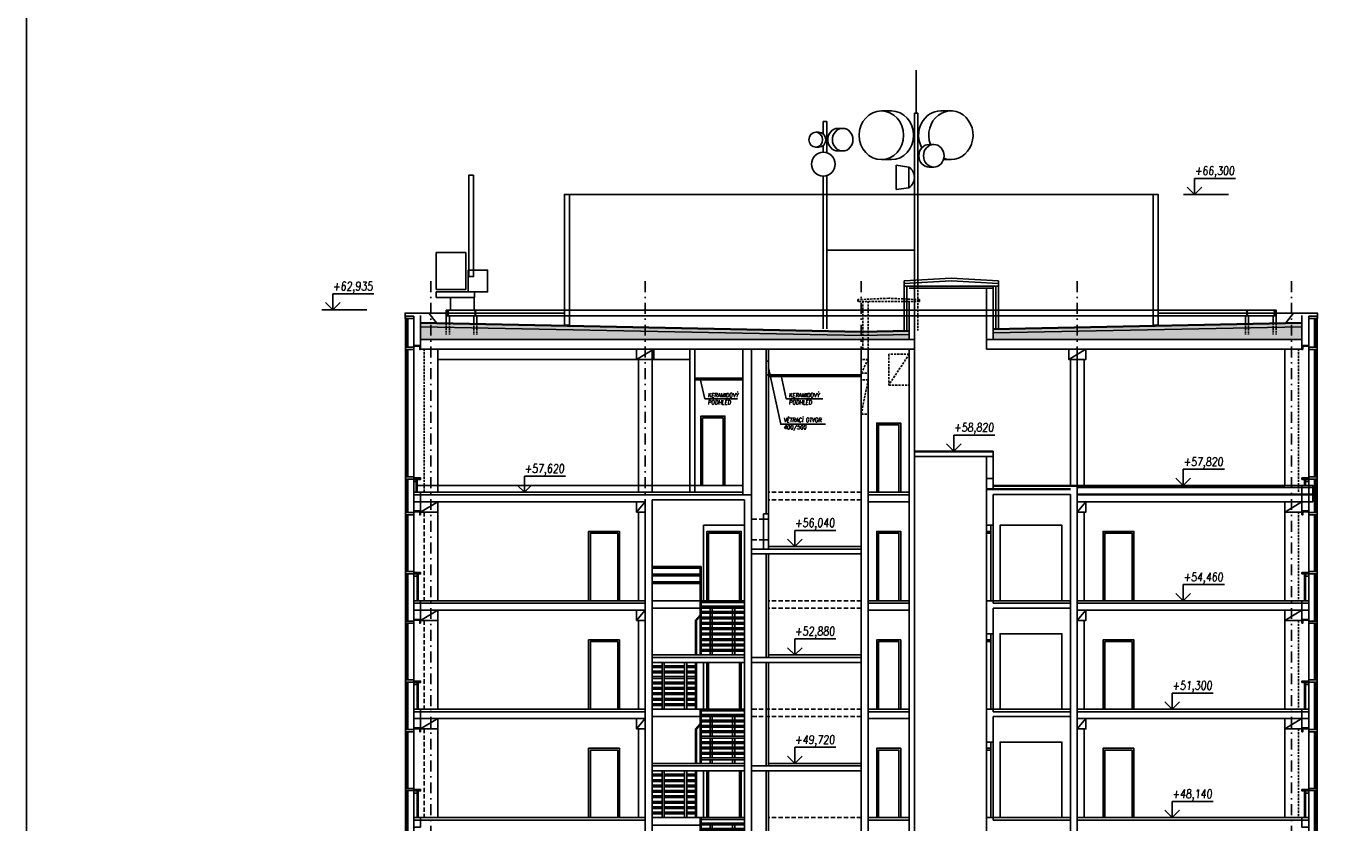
# Model space of a CAD drawing. Header units: millimetres. Extents: x -24606338 to 439687, y 151354 to 480404.
# Tile 87 of 93: x 239767 to 278236, y 389180 to 412383. Entities that reach past the tile are written whole.
import ezdxf

# ---------------------------------------------------------------- set-up
doc = ezdxf.new("R2010")
doc.units = ezdxf.units.MM
for name, pattern in [('DASHED', [0.75, 0.5, -0.25]), ('HIDDEN', [3, 2, -1]), ('ČERCHOVANÁ', [25.4, 12.7, -6.35, 0, -6.35]), ('ČÁRKOVANÁ', [19.05, 12.7, -6.35])]:
    doc.linetypes.add(name, pattern=pattern)
for name, color, linetype in [('DVERE', 4, 'Continuous'), ('KOTY', 7, 'Continuous'), ('KOTY-DVERE', 8, 'Continuous'), ('LEGENDA', 7, 'Continuous'), ('NOVA', 240, 'Continuous'), ('OSY', 7, 'Continuous'), ('Sloupy', 210, 'Continuous'), ('TENKA', 4, 'Continuous'), ('TLUSTA', 2, 'Continuous')]:
    doc.layers.add(name, color=color, linetype=linetype)
doc.styles.add('CS-ROMANS', font='romans.shx', dxfattribs={"width": 0.75, "oblique": 5})
doc.styles.add('ROMANS', font='romans.shx', dxfattribs={"width": 0.75, "oblique": 5, "height": 200})
doc.linetypes.add('IZOLACE', pattern='A,0.00254,-2.54,[134,ltypeshp.shx,S=2.54,R=0,X=-2.54,Y=0],-5.08,[134,ltypeshp.shx,S=2.54,R=180,X=2.54,Y=0],-2.54', length=10.16254)
pattern_1 = [(0, (122774.59, -3345.223), (47.625, 27.4963), [31.75, -63.5]), (120, (122774.59, -3345.223), (-47.6249943, 27.4963099), [31.75, -63.5]), (60, (122774.59, -3345.223), (5.7e-06, 54.9926099), [-63.5, 31.75])]

# ---------------------------------------------------------------- blocks, each defined once
blk = doc.blocks.new('VÝŠKOVÁ KÓTA 1')
at = {"ltscale": 0.25}
for p, q in [((0, 3.76), (9.59, 3.76)), ((0, 0), (0, 3.76)), ((0, 0), (-1.7, 1.7)), ((0, 0), (1.7, 1.7))]:
    blk.add_line(p, q, dxfattribs=at)
at = {"style": 'ROMANS', "oblique": 5, "width": 0.8}
blk.add_attdef('VÝŠKA', (0, 4.54), '', height=2, dxfattribs=at)
blk = doc.blocks.new('BUDOVA_A_schodiste_pohled')
at = {"layer": 'DVERE'}
for points in [[(2700, 2945), (2700, 1580), (1500, 1580), (1500, 2945)], [(1600, 2945), (1600, 1580), (2600, 1580), (2600, 2945)], [(1650, 2945), (1650, 1580), (2550, 1580), (2550, 2945)]]:
    blk.add_lwpolyline(points, dxfattribs=at)
at = {"layer": 'TENKA'}
for points in [[(290, 2844), (0, 2844)], [(290, 2794), (0, 2794)], [(290, 1580), (290, 2945)], [(350, 1580), (350, 2945)], [(950, 2844), (350, 2844)], [(950, 2794), (350, 2794)], [(950, 1580), (950, 2945)], [(1010, 1580), (1010, 2945)], [(1270, 2844), (1010, 2844)], [(1270, 2794), (1010, 2794)], [(1270, 1580), (1270, 2945)], [(1300, 1580), (1300, 2945)], [(290, 2686), (0, 2686)], [(290, 2636), (0, 2636)], [(290, 2528), (0, 2528)], [(290, 2478), (0, 2478)], [(290, 2370), (0, 2370)], [(290, 2320), (0, 2320)], [(950, 2686), (350, 2686)], [(950, 2636), (350, 2636)], [(950, 2528), (350, 2528)], [(950, 2478), (350, 2478)], [(950, 2370), (350, 2370)], [(950, 2320), (350, 2320)], [(1270, 2686), (1010, 2686)], [(1270, 2636), (1010, 2636)], [(1270, 2528), (1010, 2528)], [(1270, 2478), (1010, 2478)], [(1270, 2370), (1010, 2370)], [(1270, 2320), (1010, 2320)], [(290, 2212), (0, 2212)], [(290, 2162), (0, 2162)], [(290, 2054), (0, 2054)], [(290, 2004), (0, 2004)], [(950, 2212), (350, 2212)], [(950, 2162), (350, 2162)], [(950, 2054), (350, 2054)], [(950, 2004), (350, 2004)], [(1270, 2212), (1010, 2212)], [(1270, 2162), (1010, 2162)], [(1270, 2054), (1010, 2054)], [(1270, 2004), (1010, 2004)], [(290, 1896), (0, 1896)], [(290, 1846), (0, 1846)], [(290, 1738), (0, 1738)], [(290, 1688), (0, 1688)], [(1400, 1580), (0, 1580)], [(950, 1896), (350, 1896)], [(950, 1846), (350, 1846)], [(950, 1738), (350, 1738)], [(950, 1688), (350, 1688)], [(1270, 1896), (1010, 1896)], [(1270, 1846), (1010, 1846)], [(1270, 1738), (1010, 1738)], [(1270, 1688), (1010, 1688)], [(1400, 1580), (1400, 0)], [(1400, 1580), (2700, 1580)], [(1430, 1580), (1430, 0)], [(1400, 1365), (0, 1365)], [(1430, 1530), (2700, 1530)], [(1430, 1422), (2700, 1422)], [(1430, 1372), (2700, 1372)], [(1430, 1264), (2700, 1264)], [(1430, 1214), (2700, 1214)], [(1690, 1264), (1690, 1372)], [(1690, 1106), (1690, 1214)], [(1750, 1264), (1750, 1372)], [(1750, 1106), (1750, 1214)], [(2350, 1264), (2350, 1372)], [(2350, 1106), (2350, 1214)], [(2410, 1264), (2410, 1372)], [(2410, 1106), (2410, 1214)], [(1430, 1106), (2700, 1106)], [(1430, 1056), (2700, 1056)], [(1430, 948), (2700, 948)], [(1430, 898), (2700, 898)], [(1430, 790), (2700, 790)], [(1690, 948), (1690, 1056)], [(1690, 790), (1690, 898)], [(1750, 948), (1750, 1056)], [(1750, 790), (1750, 898)], [(2350, 948), (2350, 1056)], [(2350, 790), (2350, 898)], [(2410, 948), (2410, 1056)], [(2410, 790), (2410, 898)], [(1430, 740), (2700, 740)], [(1430, 632), (2700, 632)], [(1430, 582), (2700, 582)], [(1430, 474), (2700, 474)], [(1430, 424), (2700, 424)], [(1690, 632), (1690, 740)], [(1690, 474), (1690, 582)], [(1690, 316), (1690, 424)], [(1750, 632), (1750, 740)], [(1750, 474), (1750, 582)], [(1750, 316), (1750, 424)], [(2350, 632), (2350, 740)], [(2350, 474), (2350, 582)], [(2350, 316), (2350, 424)], [(2410, 632), (2410, 740)], [(2410, 474), (2410, 582)], [(2410, 316), (2410, 424)], [(1430, 316), (2700, 316)], [(1430, 266), (2700, 266)], [(1430, 158), (2700, 158)], [(1430, 108), (2700, 108)], [(1690, 158), (1690, 266)], [(1690, 0), (1690, 108)], [(1750, 158), (1750, 266)], [(1750, 0), (1750, 108)], [(2350, 158), (2350, 266)], [(2350, 0), (2350, 108)], [(2410, 158), (2410, 266)], [(2410, 0), (2410, 108)]]:
    blk.add_lwpolyline(points, dxfattribs=at)
at = {"layer": 'TENKA', "color": 7}
for points in [[(1400, 1158), (1270, 1000)], [(1270, 0), (1270, 1000)], [(1400, 1122), (1300, 1000)], [(1300, 0), (1300, 1000)]]:
    blk.add_lwpolyline(points, dxfattribs=at)
blk = doc.blocks.new('A$C2F1015B4')
at = {"layer": 'NOVA'}
for points in [[(-441, 2502), (-200, 2502), (-200, 2568), (-441, 2568)], [(0, 2592), (-200, 2592), (-200, 2617), (0, 2617)], [(0, 2502), (-25, 2502), (-25, 2592), (0, 2592)], [(-441, 788), (-200, 788), (-200, 852), (-441, 852)], [(-200, 820), (0, 820), (0, 780), (-20, 780), (-20, 800), (-200, 800)], [(-200, 800), (-34, 800), (-34, 780), (-200, 780)], [(-200, 780), (-100, 780), (-100, 715), (-200, 715)], [(0, -75), (-200, -75), (-200, 0), (0, 0)], [(0, -275), (-200, -275), (-200, -75), (0, -75)]]:
    blk.add_lwpolyline(points, close=True, dxfattribs=at)
for points in [[(-441, -592), (-441, 2568)], [(-411, 852), (-411, 2502)], [(-371, 852), (-371, 2502)], [(-200, -592), (-200, 2568)], [(-411, -592), (-411, 788)], [(-371, -592), (-371, 788)], [(-100, 780), (-100, 0)], [(-75, 800), (-75, 0)]]:
    blk.add_lwpolyline(points, dxfattribs=at)
blk = doc.blocks.new('I160')
blk.add_lwpolyline([(-33.85315, -80), (-33.85315, -76.395, -0.374036), (-30.58015, -72.632), (-5.43015, -69.111, 0.374036), (-0.00315, -62.872), (-0.00315, 62.872, 0.374036), (-5.43015, 69.111), (-30.58015, 72.632, -0.374036), (-33.85315, 76.395), (-33.85315, 80), (40.14685, 80), (40.14685, 76.395, -0.374036), (36.87385, 72.632), (11.72385, 69.111, 0.374036), (6.29685, 62.872), (6.29685, -62.872, 0.374036), (11.72385, -69.111), (36.87385, -72.632, -0.374036), (40.14685, -76.395), (40.14685, -80)], format="xyb", close=True)

msp = doc.modelspace()

# ---------------------------------------------------------------- hatches: boundary and pattern name
at = {"layer": 'NOVA'}
h = msp.add_hatch(dxfattribs=at)
h.set_pattern_fill('HONEY', color=256, scale=10)
h.set_pattern_definition(pattern_1)
h.paths.add_polyline_path([(251262.025, 403732.291), (264112.025, 403475.291), (264112.025, 403275.271), (251262.025, 403275.271)])
h = msp.add_hatch(dxfattribs=at)
h.set_pattern_fill('HONEY', color=256, scale=10)
h.set_pattern_definition(pattern_1)
h.paths.add_polyline_path([(265512.025, 403275.271), (265512.025, 403503.291), (264112.025, 403475.291), (264112.025, 403275.271)])
h.paths.add_polyline_path([(267962.025, 403552.291), (267962.025, 403275.271), (276962.025, 403275.271), (276962.025, 403732.291)])

# ---------------------------------------------------------------- linework, layer by layer
at = {"layer": 'DVERE'}
for points in [[(259437.025, 399005.271), (260137.025, 399005.271), (260137.025, 401025.271), (259437.025, 401025.271)], [(259487.025, 399005.271), (260087.025, 399005.271), (260087.025, 400975.271), (259487.025, 400975.271)], [(264562.027, 398805.271), (265262.027, 398805.271), (265262.027, 400825.271), (264562.027, 400825.271)], [(264612.027, 398805.271), (265212.027, 398805.271), (265212.027, 400775.271), (264612.027, 400775.271)], [(259512.025, 397845.271), (260712.025, 397845.271), (260712.025, 395645.271), (259512.025, 395645.271)], [(268162.025, 395645.271), (269962.025, 395645.271), (269962.025, 397845.271), (268162.025, 397845.271)], [(256162.025, 395645.271), (257062.025, 395645.271), (257062.025, 397665.271), (256162.025, 397665.271)], [(256212.025, 395645.271), (257012.025, 395645.271), (257012.025, 397615.271), (256212.025, 397615.271)], [(259612.025, 395645.271), (260612.025, 395645.271), (260612.025, 397665.271), (259612.025, 397665.271)], [(259662.025, 395645.271), (260562.025, 395645.271), (260562.025, 397615.271), (259662.025, 397615.271)], [(264562.027, 395645.271), (265262.027, 395645.271), (265262.027, 397665.271), (264562.027, 397665.271)], [(264612.027, 395645.271), (265212.027, 395645.271), (265212.027, 397615.271), (264612.027, 397615.271)], [(271162.025, 395645.271), (272062.025, 395645.271), (272062.025, 397665.271), (271162.025, 397665.271)], [(271212.025, 395645.271), (272012.025, 395645.271), (272012.025, 397615.271), (271212.025, 397615.271)], [(256162.025, 392485.271), (257062.025, 392485.271), (257062.025, 394505.271), (256162.025, 394505.271)], [(256212.025, 392485.271), (257012.025, 392485.271), (257012.025, 394455.271), (256212.025, 394455.271)], [(264562.027, 392485.271), (265262.027, 392485.271), (265262.027, 394505.271), (264562.027, 394505.271)], [(264612.027, 392485.271), (265212.027, 392485.271), (265212.027, 394455.271), (264612.027, 394455.271)], [(268162.025, 392485.271), (269962.025, 392485.271), (269962.025, 394685.271), (268162.025, 394685.271)], [(271162.025, 392485.271), (272062.025, 392485.271), (272062.025, 394505.271), (271162.025, 394505.271)], [(271212.025, 392485.271), (272012.025, 392485.271), (272012.025, 394455.271), (271212.025, 394455.271)], [(256162.025, 389325.271), (257062.025, 389325.271), (257062.025, 391345.271), (256162.025, 391345.271)], [(256212.025, 389325.271), (257012.025, 389325.271), (257012.025, 391295.271), (256212.025, 391295.271)], [(264562.027, 389325.271), (265262.027, 389325.271), (265262.027, 391345.271), (264562.027, 391345.271)], [(264612.027, 389325.271), (265212.027, 389325.271), (265212.027, 391295.271), (264612.027, 391295.271)], [(268162.025, 389325.271), (269962.025, 389325.271), (269962.025, 391525.271), (268162.025, 391525.271)], [(271162.025, 389325.271), (272062.025, 389325.271), (272062.025, 391345.271), (271162.025, 391345.271)], [(271212.025, 389325.271), (272012.025, 389325.271), (272012.025, 391295.271), (271212.025, 391295.271)]]:
    msp.add_lwpolyline(points, close=True, dxfattribs=at)
for points in [[(261262.025, 397425.271), (261262.025, 398025.271)], [(261412.025, 398025.271), (261412.025, 397425.271)]]:
    msp.add_lwpolyline(points, dxfattribs=at)
at = {"layer": 'KOTY', "linetype": 'ByBlock'}
for p, q in [((273508.293, 407485.271), (274825.388, 407485.271)), ((248378.382, 404120.271), (249695.476, 404120.271)), ((273178.557, 399005.271), (274495.651, 399005.271)), ((261850.888, 397225.271), (263167.982, 397225.271)), ((273178.557, 395645.271), (274495.651, 395645.271)), ((261850.888, 394065.271), (263167.982, 394065.271)), ((272855.583, 392485.271), (274172.678, 392485.271)), ((261850.888, 390905.271), (263167.982, 390905.271)), ((272855.583, 389325.271), (274172.678, 389325.271))]:
    msp.add_line(p, q, dxfattribs=at)
at = {"layer": 'KOTY-DVERE'}
for points in [[(263074.315, 400787.412), (261764.72, 400787.412), (261412.025, 402430.271)], [(260504.049, 401532.222), (259553.064, 401532.222), (259413.938, 402109.029)], [(262989.293, 401532.222), (261918.468, 401532.222), (261779.342, 402208.593)]]:
    msp.add_lwpolyline(points, dxfattribs=at)
at = {"layer": 'LEGENDA'}
msp.add_lwpolyline([(239766.879, 324585.271), (296766.879, 324585.271), (296766.879, 413685.271), (239766.879, 413685.271)], close=True, dxfattribs=at)
at = {"layer": 'NOVA'}
msp.add_line((260662.025, 399005.271), (251160.983, 399005.271), dxfattribs=at)
for points in [[(255453.988, 404225.271), (255453.988, 407485.271), (272770.061, 407485.271), (272770.061, 404225.271)], [(265359.025, 404965.241), (266737.025, 405042.801), (268112.025, 404966.299)], [(265362.025, 403523.295), (265362.025, 404965.41)], [(268112.025, 404815.271), (265362.025, 404815.271)], [(265662.025, 404755.271), (265512.025, 404755.271)], [(265662.025, 402980.271), (265662.025, 404755.271)], [(267762.025, 404755.271), (265662.025, 404755.271)], [(267762.025, 403255.271), (267762.025, 404755.271)], [(267762.025, 404755.271), (267962.025, 404755.271)], [(267962.025, 403255.271), (267962.025, 404815.271)], [(268112.025, 403572.295), (268112.025, 404966.299)], [(265512.025, 403255.271), (265512.025, 404370.271)], [(250811.081, 403870.271), (250811.081, 404030.271), (251506.319, 404030.271), (251727.693, 403739.902)], [(250821.081, 398212.771), (250821.081, 403935.271)], [(251062.025, 398212.771), (251062.025, 403935.271)], [(251506.319, 404030.271), (255453.988, 404030.271)], [(272770.061, 404030.271), (276717.73, 404030.271)], [(277412.969, 403870.271), (277412.969, 404030.271), (276717.73, 404030.271), (276496.356, 403739.902)], [(277162.025, 398212.771), (277162.025, 403935.271)], [(277402.969, 398212.771), (277402.969, 403935.271)], [(250851.081, 403035.271), (250851.081, 403870.271)], [(250891.081, 403035.271), (250891.081, 403870.271)], [(251262.025, 403752.295), (264112.025, 403495.295), (265512.025, 403523.295)], [(251262.025, 403255.271), (251262.025, 403752.295)], [(251262.025, 403732.291), (264112.025, 403475.291), (265512.025, 403503.291)], [(251262.025, 403632.271), (264112.025, 403375.271)], [(267962.025, 403572.295), (276962.025, 403752.295)], [(267962.025, 403552.291), (276962.025, 403732.291)], [(276962.025, 403632.271), (267962.025, 403452.271)], [(276962.025, 403752.295), (276962.025, 403255.271)], [(277332.969, 403035.271), (277332.969, 403870.271)], [(277372.969, 403035.271), (277372.969, 403870.271)], [(265512.025, 403403.271), (264112.025, 403375.271)], [(250851.081, 399255.27), (250851.081, 402970.271)], [(250891.081, 399255.27), (250891.081, 402970.271)], [(277332.969, 399255.27), (277332.969, 402970.271)], [(277372.969, 399255.27), (277372.969, 402970.271)], [(250851.081, 398212.771), (250851.081, 399190.27)], [(250891.081, 398212.771), (250891.081, 399190.27)], [(251135.983, 399182.77), (251135.983, 398805.271)], [(251160.983, 399182.77), (251160.983, 398805.271)], [(277037.025, 399182.77), (277037.025, 399005.271)], [(277062.025, 399182.77), (277062.025, 399005.271)], [(277332.969, 398212.771), (277332.969, 399190.27)], [(277372.969, 398212.771), (277372.969, 399190.27)]]:
    msp.add_lwpolyline(points, dxfattribs=at)
for points in [[(255453.988, 403675.271), (255603.988, 403675.271), (255603.988, 407485.271), (255453.988, 407485.271)], [(272620.061, 403675.271), (272770.061, 403675.271), (272770.061, 407485.271), (272620.061, 407485.271)], [(250821.081, 403870.271), (251062.025, 403870.271), (251062.025, 403935.271), (250821.081, 403935.271)], [(277402.969, 403870.271), (277162.025, 403870.271), (277162.025, 403935.271), (277402.969, 403935.271)], [(250821.081, 402970.271), (251062.025, 402970.271), (251062.025, 403035.271), (250821.081, 403035.271)], [(251262.025, 403060.271), (251062.025, 403060.271), (251062.025, 403085.271), (251262.025, 403085.271)], [(251262.025, 402970.271), (251237.025, 402970.271), (251237.025, 403060.271), (251262.025, 403060.271)], [(276962.025, 403060.271), (277162.025, 403060.271), (277162.025, 403085.271), (276962.025, 403085.271)], [(276962.025, 402970.271), (276987.025, 402970.271), (276987.025, 403060.271), (276962.025, 403060.271)], [(277402.969, 402970.271), (277162.025, 402970.271), (277162.025, 403035.271), (277402.969, 403035.271)], [(250821.081, 399190.27), (251062.025, 399190.27), (251062.025, 399255.27), (250821.081, 399255.27)], [(251062.025, 399222.77), (251262.025, 399222.77), (251262.025, 399182.77), (251242.025, 399182.77), (251242.025, 399202.77), (251062.025, 399202.77)], [(251062.025, 399202.77), (251228.525, 399202.77), (251228.525, 399182.77), (251062.025, 399182.77)], [(251062.025, 399182.77), (251135.983, 399182.77), (251135.983, 399117.77), (251062.025, 399117.77)], [(277162.025, 399222.77), (276962.025, 399222.77), (276962.025, 399182.77), (276982.025, 399182.77), (276982.025, 399202.77), (277162.025, 399202.77)], [(276962.025, 398950.271), (277282.025, 398950.271), (277282.025, 399005.271), (276962.025, 399005.271)], [(276962.025, 398750.271), (277282.025, 398750.271), (277282.025, 398950.271), (276962.025, 398950.271)], [(277162.025, 399202.77), (276995.525, 399202.77), (276995.525, 399182.77), (277162.025, 399182.77)], [(277162.025, 399182.77), (277062.025, 399182.77), (277062.025, 399117.77), (277162.025, 399117.77)], [(277402.969, 399190.27), (277162.025, 399190.27), (277162.025, 399255.27), (277402.969, 399255.27)], [(251262.025, 398730.271), (251062.025, 398730.271), (251062.025, 398805.271), (251262.025, 398805.271)], [(251262.025, 398530.271), (251062.025, 398530.271), (251062.025, 398730.271), (251262.025, 398730.271)], [(276962.025, 398530.271), (277282.025, 398530.271), (277282.025, 398730.271), (276962.025, 398730.271)]]:
    msp.add_lwpolyline(points, close=True, dxfattribs=at)
at = {"layer": 'NOVA', "linetype": 'IZOLACE', "ltscale": 7}
for points in [[(265363.24, 404890.359), (266737.049, 404967.683), (268112.025, 404891.183)], [(265437.025, 403523.295), (265437.025, 404815.271)], [(268037.025, 403572.295), (268037.025, 404815.271)]]:
    msp.add_lwpolyline(points, dxfattribs=at)
at = {"layer": 'NOVA', "linetype": 'HIDDEN', "ltscale": 50, "const_width": 10}
for points in [[(251262.025, 403742.293), (264112.025, 403485.293), (265512.025, 403513.293)], [(267962.025, 403562.293), (276962.025, 403742.293)], [(251262.025, 403265.271), (265512.025, 403265.271)], [(267962.025, 403265.271), (276962.025, 403265.271)]]:
    msp.add_lwpolyline(points, dxfattribs=at)
at = {"layer": 'OSY', "linetype": 'ČERCHOVANÁ', "ltscale": 25}
for p, q in [((251562.025, 404960.271), (251562.025, 328042.048)), ((257812.025, 404960.271), (257812.025, 328042.048)), ((264112.025, 404960.271), (264112.025, 328042.048)), ((270412.025, 404960.271), (270412.025, 328042.048)), ((276662.025, 404960.271), (276662.025, 328042.048))]:
    msp.add_line(p, q, dxfattribs=at)
at = {"layer": 'TENKA'}
for p, q in [((263005.893, 409611.114), (263005.893, 409249.463)), ((263105.893, 409611.114), (263105.893, 408699.845)), ((263005.893, 408913.682), (263005.893, 408714.592)), ((263005.893, 408021.746), (263005.893, 403568.25)), ((263105.893, 408036.493), (263105.893, 403570.25)), ((252129.748, 404485.681), (252129.748, 404110.271)), ((252823.012, 404485.681), (252823.012, 404110.271)), ((252815.081, 403950.271), (252815.081, 403721.234)), ((252905.081, 403950.271), (252905.081, 403719.434)), ((275318.968, 403950.271), (275318.968, 403719.434)), ((275408.968, 403950.271), (275408.968, 403721.234))]:
    msp.add_line(p, q, dxfattribs=at)
at = {"layer": 'TENKA', "linetype": 'DASHED', "ltscale": 100}
for p, q in [((252012.025, 403737.295), (252012.025, 403405.271)), ((252105.081, 403735.434), (252105.081, 403405.271)), ((252815.081, 403721.234), (252815.081, 403405.271)), ((252905.081, 403719.434), (252905.081, 403405.271)), ((275318.968, 403719.434), (275318.968, 403405.271)), ((275408.968, 403721.234), (275408.968, 403405.271)), ((276118.968, 403735.434), (276118.968, 403405.271)), ((276212.025, 403737.295), (276212.025, 403405.271))]:
    msp.add_line(p, q, dxfattribs=at)
at = {"layer": 'TENKA'}
for points in [[(265712.025, 409858.522), (265712.025, 411108.522)], [(264698.108, 409921.275), (264993.418, 409921.275)], [(265662.025, 409858.522), (265662.025, 404982.295)], [(265662.025, 409858.522), (265762.025, 409858.522)], [(265762.025, 409858.522), (265762.025, 404987.923)], [(266725.942, 409921.275), (266430.631, 409921.275)], [(263105.893, 409611.114), (263005.893, 409611.114)], [(263433.869, 409410.464), (263570.586, 409410.464)], [(262877.628, 409300.833), (262786.483, 409300.833)], [(266090, 408943.016), (266226.718, 408943.016)], [(262877.628, 408862.311), (262786.483, 408862.311)], [(263433.869, 408752.68), (263570.586, 408752.68)], [(264993.418, 408500.463), (264698.108, 408500.463)], [(266090, 408285.232), (266226.718, 408285.232)], [(266507.418, 408500.463), (266725.942, 408500.463)], [(265662.025, 405860.093), (263105.893, 405860.093)], [(263105.893, 403588.295), (263105.893, 405860.093)], [(265662.025, 404982.295), (265662.025, 405860.093)], [(265662.025, 403505.295), (265662.025, 404982.295)], [(251262.025, 403255.271), (251262.025, 403960.271)], [(252012.025, 403737.295), (252012.025, 404110.271)], [(276212.025, 403737.295), (276212.025, 404110.271), (252012.025, 404110.271)], [(252105.081, 403735.434), (252105.081, 403950.271)], [(276118.968, 403735.434), (276118.968, 403950.271), (252105.081, 403950.271)], [(276962.025, 403255.271), (276962.025, 403960.271)], [(265662.025, 403255.271), (251262.025, 403255.271)], [(276962.025, 403255.271), (267762.025, 403255.271)], [(251762.025, 402980.271), (251762.025, 398805.271)], [(257562.025, 402680.271), (258062.025, 402980.271)], [(258012.025, 402980.271), (258012.025, 398805.271)], [(270162.025, 402680.271), (270662.025, 402980.271)], [(276462.025, 402980.271), (276462.025, 399005.271)], [(251762.025, 402680.271), (259112.025, 402680.271)], [(257612.025, 402680.271), (257612.025, 398805.271)], [(270212.025, 402680.271), (270212.025, 399005.271)], [(270612.025, 402680.271), (270612.025, 399005.271)], [(260662.025, 402130.271), (259262.025, 402130.271)], [(260662.025, 402080.271), (259262.025, 402080.271)], [(264112.025, 402230.271), (261412.025, 402230.271)], [(264112.025, 402180.271), (261412.025, 402180.271)], [(267962.025, 399985.271), (265662.025, 399985.271)], [(267962.025, 399845.271), (267762.025, 399845.271)], [(267962.025, 399205.271), (267762.025, 399205.271)], [(276462.025, 398985.271), (267962.025, 398985.271)], [(276962.025, 398950.271), (270412.025, 398950.271)], [(260912.025, 398730.271), (251262.025, 398730.271)], [(265512.025, 398730.271), (264312.025, 398730.271)], [(270212.025, 398905.271), (267762.025, 398905.271)], [(270212.025, 398885.271), (267762.025, 398885.271)], [(276962.025, 398750.271), (270412.025, 398750.271)], [(276962.025, 398730.271), (270412.025, 398730.271)], [(251262.025, 398230.271), (251762.025, 398530.271)], [(251762.025, 398530.271), (251762.025, 395645.271)], [(257562.025, 398230.271), (257812.025, 398530.271)], [(257612.025, 398230.271), (257612.025, 395645.271)], [(270412.025, 398230.271), (270662.025, 398530.271)], [(270612.025, 398230.271), (270612.025, 395645.271)], [(276462.025, 398530.271), (276462.025, 395645.271)], [(276462.025, 398230.271), (276962.025, 398530.271)], [(267887.025, 395645.271), (267887.025, 397845.271)], [(264112.025, 397150.271), (261412.025, 397150.271)], [(257812.025, 395570.271), (251262.025, 395570.271)], [(260712.025, 395645.271), (258012.025, 395645.271)], [(259412.025, 395645.271), (258012.025, 395645.271)], [(259412.025, 395645.271), (259412.025, 394065.271)], [(259412.025, 395645.271), (260712.025, 395645.271)], [(259442.025, 395645.271), (259442.025, 394065.271)], [(259442.025, 395595.271), (260712.025, 395595.271)], [(259442.025, 395487.271), (260712.025, 395487.271)], [(265512.025, 395570.271), (264312.025, 395570.271)], [(267962.025, 395645.271), (267962.025, 395570.271)], [(270212.025, 395570.271), (267962.025, 395570.271)], [(276962.025, 395570.271), (270412.025, 395570.271)], [(251262.025, 395070.271), (251762.025, 395370.271)], [(251762.025, 395370.271), (251762.025, 392485.271)], [(257562.025, 395070.271), (257812.025, 395370.271)], [(260712.025, 395430.271), (258012.025, 395430.271)], [(259412.025, 395430.271), (258012.025, 395430.271)], [(259442.025, 395437.271), (260712.025, 395437.271)], [(259442.025, 395329.271), (260712.025, 395329.271)], [(259442.025, 395279.271), (260712.025, 395279.271)], [(259442.025, 395171.271), (260712.025, 395171.271)], [(259442.025, 395121.271), (260712.025, 395121.271)], [(259702.025, 395329.271), (259702.025, 395437.271)], [(259702.025, 395171.271), (259702.025, 395279.271)], [(259702.025, 395013.271), (259702.025, 395121.271)], [(259762.025, 395329.271), (259762.025, 395437.271)], [(259762.025, 395171.271), (259762.025, 395279.271)], [(259762.025, 395013.271), (259762.025, 395121.271)], [(260362.025, 395329.271), (260362.025, 395437.271)], [(260362.025, 395171.271), (260362.025, 395279.271)], [(260362.025, 395013.271), (260362.025, 395121.271)], [(260422.025, 395329.271), (260422.025, 395437.271)], [(260422.025, 395171.271), (260422.025, 395279.271)], [(260422.025, 395013.271), (260422.025, 395121.271)], [(270412.025, 395070.271), (270662.025, 395370.271)], [(276462.025, 395370.271), (276462.025, 392485.271)], [(276462.025, 395070.271), (276962.025, 395370.271)], [(257612.025, 395070.271), (257612.025, 392485.271)], [(259442.025, 395013.271), (260712.025, 395013.271)], [(259442.025, 394963.271), (260712.025, 394963.271)], [(259442.025, 394855.271), (260712.025, 394855.271)], [(259442.025, 394805.271), (260712.025, 394805.271)], [(259442.025, 394697.271), (260712.025, 394697.271)], [(259702.025, 394855.271), (259702.025, 394963.271)], [(259702.025, 394697.271), (259702.025, 394805.271)], [(259762.025, 394855.271), (259762.025, 394963.271)], [(259762.025, 394697.271), (259762.025, 394805.271)], [(260362.025, 394855.271), (260362.025, 394963.271)], [(260362.025, 394697.271), (260362.025, 394805.271)], [(260422.025, 394855.271), (260422.025, 394963.271)], [(260422.025, 394697.271), (260422.025, 394805.271)], [(270612.025, 395070.271), (270612.025, 392485.271)], [(259442.025, 394647.271), (260712.025, 394647.271)], [(259442.025, 394539.271), (260712.025, 394539.271)], [(259442.025, 394489.271), (260712.025, 394489.271)], [(259442.025, 394381.271), (260712.025, 394381.271)], [(259442.025, 394331.271), (260712.025, 394331.271)], [(259702.025, 394539.271), (259702.025, 394647.271)], [(259702.025, 394381.271), (259702.025, 394489.271)], [(259702.025, 394223.271), (259702.025, 394331.271)], [(259762.025, 394539.271), (259762.025, 394647.271)], [(259762.025, 394381.271), (259762.025, 394489.271)], [(259762.025, 394223.271), (259762.025, 394331.271)], [(260362.025, 394539.271), (260362.025, 394647.271)], [(260362.025, 394381.271), (260362.025, 394489.271)], [(260362.025, 394223.271), (260362.025, 394331.271)], [(260422.025, 394539.271), (260422.025, 394647.271)], [(260422.025, 394381.271), (260422.025, 394489.271)], [(260422.025, 394223.271), (260422.025, 394331.271)], [(267887.025, 392485.271), (267887.025, 394685.271)], [(260712.025, 393990.271), (258012.025, 393990.271)], [(259442.025, 394223.271), (260712.025, 394223.271)], [(259442.025, 394173.271), (260712.025, 394173.271)], [(259702.025, 394065.271), (259702.025, 394173.271)], [(259762.025, 394065.271), (259762.025, 394173.271)], [(260362.025, 394065.271), (260362.025, 394173.271)], [(260422.025, 394065.271), (260422.025, 394173.271)], [(264112.025, 393990.271), (261412.025, 393990.271)], [(257812.025, 392410.271), (251262.025, 392410.271)], [(260712.025, 392485.271), (258012.025, 392485.271)], [(265512.025, 392410.271), (264312.025, 392410.271)], [(267962.025, 392485.271), (267962.025, 392410.271)], [(270212.025, 392410.271), (267962.025, 392410.271)], [(276962.025, 392410.271), (270412.025, 392410.271)], [(251262.025, 391910.271), (251762.025, 392210.271)], [(251762.025, 392210.271), (251762.025, 389325.271)], [(257562.025, 391910.271), (257812.025, 392210.271)], [(260712.025, 392270.271), (258012.025, 392270.271)], [(270412.025, 391910.271), (270662.025, 392210.271)], [(276462.025, 392210.271), (276462.025, 389325.271)], [(276462.025, 391910.271), (276962.025, 392210.271)], [(257612.025, 391910.271), (257612.025, 389325.271)], [(270612.025, 391910.271), (270612.025, 389325.271)], [(267887.025, 389325.271), (267887.025, 391525.271)], [(260712.025, 390830.271), (258012.025, 390830.271)], [(264112.025, 390830.271), (261412.025, 390830.271)], [(260712.025, 389325.271), (258012.025, 389325.271)], [(267962.025, 389325.271), (267962.025, 389250.271)], [(257812.025, 389250.271), (251262.025, 389250.271)], [(265512.025, 389250.271), (264312.025, 389250.271)], [(270212.025, 389250.271), (267962.025, 389250.271)], [(276962.025, 389250.271), (270412.025, 389250.271)]]:
    msp.add_lwpolyline(points, dxfattribs=at)
for points in [[(265502.245, 408285.008), (265134.157, 408335.008), (265134.157, 407630.17), (265502.245, 407680.17)], [(252808.818, 408048.924), (252672.699, 408048.924), (252672.699, 405091.209), (252808.818, 405091.209)], [(252580.199, 405792.623), (251719.725, 405792.623), (251719.725, 404716.537), (252580.199, 404716.537)], [(252653.394, 404643.635), (253215.894, 404643.635), (253215.894, 405279.209), (252653.394, 405279.209)], [(252830.677, 404643.635), (251719.725, 404643.635), (251719.725, 404485.681), (252830.677, 404485.681)], [(261337.025, 402230.271), (261412.025, 402230.271), (261412.025, 402630.271), (261337.025, 402630.271)], [(267762.025, 395645.271), (267962.025, 395645.271), (267962.025, 397845.271), (267762.025, 397845.271)], [(267762.025, 397615.271), (267887.025, 397615.271), (267887.025, 397665.271), (267762.025, 397665.271)], [(267762.025, 392485.271), (267962.025, 392485.271), (267962.025, 394685.271), (267762.025, 394685.271)], [(267762.025, 394455.271), (267887.025, 394455.271), (267887.025, 394505.271), (267762.025, 394505.271)], [(267762.025, 389325.271), (267962.025, 389325.271), (267962.025, 391525.271), (267762.025, 391525.271)], [(267762.025, 391295.271), (267887.025, 391295.271), (267887.025, 391345.271), (267762.025, 391345.271)]]:
    msp.add_lwpolyline(points, close=True, dxfattribs=at)
at = {"layer": 'TENKA', "linetype": 'ČÁRKOVANÁ', "ltscale": 5}
for points in [[(265662.025, 404982.295), (265662.025, 403525.271)], [(265762.025, 404987.923), (265762.025, 403525.271)], [(265812.025, 404420.271), (264912.025, 404460.271), (264012.025, 404420.271)], [(264012.025, 404370.271), (264012.025, 404420.271)], [(265812.025, 404370.271), (264012.025, 404370.271)], [(264162.025, 402980.271), (264162.025, 404370.271)], [(264312.025, 402980.271), (264312.025, 404370.271)], [(265512.025, 403255.271), (265512.025, 404370.271)], [(265662.025, 402980.271), (265662.025, 404370.271)], [(265812.025, 404370.271), (265812.025, 404420.271)], [(251362.025, 402980.271), (251362.025, 398805.271)], [(265512.025, 402830.271), (264912.025, 401930.271)], [(276862.025, 402980.271), (276862.025, 398805.271)], [(264312.025, 402680.271), (264112.025, 402280.271)], [(264312.025, 402080.271), (264112.025, 401080.271)], [(276862.025, 398230.271), (276862.025, 395645.271)], [(276862.025, 395070.271), (276862.025, 392485.271)], [(276862.025, 391910.271), (276862.025, 389325.271)]]:
    msp.add_lwpolyline(points, dxfattribs=at)
for points in [[(264912.025, 401930.271), (265512.025, 401930.271), (265512.025, 402830.271), (264912.025, 402830.271)], [(264112.025, 402280.271), (264312.025, 402280.271), (264312.025, 402680.271), (264112.025, 402680.271)], [(264112.025, 401080.271), (264312.025, 401080.271), (264312.025, 402080.271), (264112.025, 402080.271)]]:
    msp.add_lwpolyline(points, close=True, dxfattribs=at)
at = {"layer": 'TENKA', "linetype": 'ČÁRKOVANÁ', "ltscale": 10}
for points in [[(264112.025, 398805.271), (261412.025, 398805.271)], [(264112.025, 398590.271), (261412.025, 398590.271)], [(251362.025, 398230.271), (251362.025, 395645.271)], [(261262.025, 398025.271), (260912.025, 398025.271)], [(261262.025, 397425.271), (260912.025, 397425.271)], [(264112.025, 395645.271), (261412.025, 395645.271)], [(264112.025, 395430.271), (261412.025, 395430.271)], [(251362.025, 395070.271), (251362.025, 392485.271)], [(264112.025, 392485.271), (260912.025, 392485.271)], [(264112.025, 392270.271), (260912.025, 392270.271)], [(251362.025, 391910.271), (251362.025, 389325.271)], [(264112.025, 389325.271), (261412.025, 389325.271)]]:
    msp.add_lwpolyline(points, dxfattribs=at)
at = {"layer": 'TENKA', "color": 7}
for points in [[(259442.025, 396645.271), (258012.025, 396645.271)], [(259412.025, 395645.271), (259412.025, 396645.271)], [(259442.025, 395645.271), (259442.025, 396645.271)], [(259412.025, 396595.271), (258012.025, 396595.271)], [(259412.025, 396420.271), (258012.025, 396420.271)], [(259412.025, 396370.271), (258012.025, 396370.271)], [(259412.025, 396195.271), (258012.025, 396195.271)], [(259412.025, 396145.271), (258012.025, 396145.271)], [(259412.025, 395223.271), (259282.025, 395065.271)], [(259412.025, 395186.809), (259312.025, 395065.271)], [(259282.025, 394065.271), (259282.025, 395065.271)], [(259312.025, 394065.271), (259312.025, 395065.271)]]:
    msp.add_lwpolyline(points, dxfattribs=at)
at = {"layer": 'TENKA'}
msp.add_circle((263005.893, 408368.169), 346.423, dxfattribs=at)
msp.add_arc((265295.937, 407982.589), 366.088, 304.3015749, 55.6984251, dxfattribs=at)
for centre, major_axis in [((264698.108, 409210.869), (0, 710.406)), ((262786.483, 409081.572), (0, 219.261))]:
    msp.add_ellipse(centre, major_axis=major_axis, ratio=0.909513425, dxfattribs=at)
for centre, major_axis in [((264993.418, 409210.869), (0, 710.406)), ((262877.628, 409081.572), (0, 219.261))]:
    msp.add_ellipse(centre, major_axis=major_axis, ratio=0.909513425, start_param=3.141592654, end_param=6.283185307, dxfattribs=at)
at = {"layer": 'TENKA', "extrusion": (0, 0, -1)}
for centre, major_axis, start_param, end_param in [((266430.631, 409210.869), (0, 710.406), 4.171166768, 6.283185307), ((266725.942, 409210.869), (0, 710.406), 4.325788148, 9.752768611), ((263433.869, 409081.572), (0, 328.892), 3.141592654, 6.283185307), ((266090, 408614.124), (0, 328.892), 3.141592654, 6.283185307)]:
    msp.add_ellipse(centre, major_axis=major_axis, ratio=0.909513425, start_param=start_param, end_param=end_param, dxfattribs=at)
for centre in [(263570.586, 409081.572), (266226.718, 408614.124)]:
    msp.add_ellipse(centre, major_axis=(0, 328.892), ratio=0.909513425, dxfattribs=at)
at = {"layer": 'TLUSTA'}
for points in [[(251262.025, 402980.271), (251262.025, 403255.271)], [(265662.025, 402980.271), (265662.025, 403255.271)], [(267762.025, 402980.271), (267762.025, 403255.271)], [(276962.025, 402980.271), (276962.025, 403255.271)], [(265662.025, 402980.271), (251262.025, 402980.271)], [(259112.025, 402980.271), (259112.025, 398805.271)], [(259262.025, 402980.271), (259262.025, 398805.271)], [(260662.025, 402980.271), (260662.025, 398730.271)], [(260912.025, 402980.271), (260912.025, 332465.271)], [(261337.025, 402980.271), (261337.025, 398175.271)], [(261412.025, 402980.271), (261412.025, 398025.271)], [(261412.025, 402980.271), (261412.025, 398025.271)], [(264112.025, 402980.271), (264112.025, 332465.271)], [(264112.025, 402980.271), (264112.025, 332465.271)], [(264312.025, 402980.271), (264312.025, 332465.271)], [(265512.025, 402980.271), (265512.025, 332465.271)], [(265662.025, 402980.271), (265662.025, 330065.271)], [(276962.025, 402980.271), (267762.025, 402980.271)], [(270412.025, 402980.271), (270412.025, 344510.271)], [(267962.025, 400005.271), (265662.025, 400005.271)], [(267762.025, 399845.271), (265662.025, 399845.271)], [(267762.025, 399845.271), (267762.025, 397845.271)], [(267962.025, 400005.271), (267962.025, 398905.271)], [(276962.025, 399005.271), (267962.025, 399005.271)], [(276962.025, 398530.271), (276962.025, 399005.271)], [(260662.025, 398805.271), (251262.025, 398805.271)], [(251262.025, 398530.271), (251262.025, 398805.271)], [(260712.025, 398590.271), (258012.025, 398590.271)], [(258012.025, 398590.271), (258012.025, 332465.271)], [(260712.025, 398590.271), (260712.025, 332465.271)], [(265512.025, 398805.271), (264312.025, 398805.271)], [(270212.025, 398745.271), (267962.025, 398745.271)], [(267962.025, 398745.271), (267962.025, 397845.271)], [(270212.025, 398745.271), (270212.025, 344510.271)], [(257812.025, 398530.271), (251262.025, 398530.271)], [(257812.025, 398530.271), (257812.025, 344510.271)], [(261412.025, 398175.271), (261262.025, 398175.271)], [(261262.025, 398175.271), (261262.025, 398025.271)], [(261262.025, 398175.271), (261262.025, 398025.271)], [(265512.025, 398530.271), (264312.025, 398530.271)], [(276962.025, 398530.271), (270412.025, 398530.271)], [(270412.025, 398530.271), (270412.025, 344510.271)], [(261412.025, 398025.271), (261262.025, 398025.271)], [(267962.025, 397845.271), (267762.025, 397845.271)], [(261262.025, 397425.271), (261262.025, 397150.271)], [(261262.025, 397425.271), (261262.025, 397150.271)], [(261412.025, 397425.271), (261262.025, 397425.271)], [(261412.025, 397425.271), (261412.025, 397150.271)], [(261412.025, 397425.271), (261412.025, 397150.271)], [(261412.025, 397150.271), (260912.025, 397150.271)], [(264112.025, 397010.271), (260912.025, 397010.271)], [(261337.025, 397010.271), (261337.025, 393990.271)], [(264112.025, 397225.271), (261412.025, 397225.271)], [(261412.025, 397010.271), (261412.025, 393990.271)], [(257812.025, 395645.271), (251262.025, 395645.271)], [(251262.025, 395370.271), (251262.025, 395645.271)], [(265512.025, 395645.271), (264312.025, 395645.271)], [(270212.025, 395645.271), (267762.025, 395645.271)], [(267762.025, 395645.271), (267762.025, 394685.271)], [(276962.025, 395645.271), (270412.025, 395645.271)], [(276962.025, 395370.271), (276962.025, 395645.271)], [(257812.025, 395370.271), (251262.025, 395370.271)], [(265512.025, 395370.271), (264312.025, 395370.271)], [(270212.025, 395430.271), (267962.025, 395430.271)], [(267962.025, 395430.271), (267962.025, 394685.271)], [(276962.025, 395370.271), (270412.025, 395370.271)], [(267962.025, 394685.271), (267762.025, 394685.271)], [(260712.025, 394065.271), (258012.025, 394065.271)], [(261412.025, 393990.271), (260912.025, 393990.271)], [(264112.025, 394065.271), (261412.025, 394065.271)], [(260712.025, 393850.271), (258012.025, 393850.271)], [(264112.025, 393850.271), (260912.025, 393850.271)], [(261337.025, 393850.271), (261337.025, 390830.271)], [(261412.025, 393850.271), (261412.025, 390830.271)], [(257812.025, 392485.271), (251262.025, 392485.271)], [(251262.025, 392210.271), (251262.025, 392485.271)], [(265512.025, 392485.271), (264312.025, 392485.271)], [(270212.025, 392485.271), (267762.025, 392485.271)], [(267762.025, 392485.271), (267762.025, 391525.271)], [(276962.025, 392485.271), (270412.025, 392485.271)], [(276962.025, 392210.271), (276962.025, 392485.271)], [(257812.025, 392210.271), (251262.025, 392210.271)], [(265512.025, 392210.271), (264312.025, 392210.271)], [(270212.025, 392270.271), (267962.025, 392270.271)], [(267962.025, 392270.271), (267962.025, 391525.271)], [(276962.025, 392210.271), (270412.025, 392210.271)], [(270412.025, 392210.271), (270662.025, 392210.271), (270662.025, 391910.271), (270412.025, 391910.271)], [(267962.025, 391525.271), (267762.025, 391525.271)], [(260712.025, 390905.271), (258012.025, 390905.271)], [(264112.025, 390905.271), (261412.025, 390905.271)], [(260712.025, 390690.271), (258012.025, 390690.271)], [(261412.025, 390830.271), (260912.025, 390830.271)], [(264112.025, 390690.271), (260912.025, 390690.271)], [(261337.025, 390690.271), (261337.025, 387670.271)], [(261412.025, 390690.271), (261412.025, 387670.271)], [(257812.025, 389325.271), (251262.025, 389325.271)], [(251262.025, 389050.271), (251262.025, 389325.271)], [(265512.025, 389325.271), (264312.025, 389325.271)], [(270212.025, 389325.271), (267762.025, 389325.271)], [(267762.025, 389325.271), (267762.025, 388365.271)], [(276962.025, 389325.271), (270412.025, 389325.271)], [(276962.025, 389050.271), (276962.025, 389325.271)]]:
    msp.add_lwpolyline(points, dxfattribs=at)
for points in [[(257562.025, 402980.271), (258062.025, 402980.271), (258062.025, 402680.271), (257562.025, 402680.271)], [(270162.025, 402980.271), (270662.025, 402980.271), (270662.025, 402680.271), (270162.025, 402680.271)], [(251262.025, 398530.271), (251762.025, 398530.271), (251762.025, 398230.271), (251262.025, 398230.271)], [(257562.025, 398530.271), (257812.025, 398530.271), (257812.025, 398230.271), (257562.025, 398230.271)], [(270412.025, 398530.271), (270662.025, 398530.271), (270662.025, 398230.271), (270412.025, 398230.271)], [(276462.025, 398530.271), (276962.025, 398530.271), (276962.025, 398230.271), (276462.025, 398230.271)], [(251262.025, 395370.271), (251762.025, 395370.271), (251762.025, 395070.271), (251262.025, 395070.271)], [(257562.025, 395370.271), (257812.025, 395370.271), (257812.025, 395070.271), (257562.025, 395070.271)], [(270412.025, 395370.271), (270662.025, 395370.271), (270662.025, 395070.271), (270412.025, 395070.271)], [(276462.025, 395370.271), (276962.025, 395370.271), (276962.025, 395070.271), (276462.025, 395070.271)], [(251262.025, 392210.271), (251762.025, 392210.271), (251762.025, 391910.271), (251262.025, 391910.271)], [(257562.025, 392210.271), (257812.025, 392210.271), (257812.025, 391910.271), (257562.025, 391910.271)], [(276462.025, 392210.271), (276962.025, 392210.271), (276962.025, 391910.271), (276462.025, 391910.271)]]:
    msp.add_lwpolyline(points, close=True, dxfattribs=at)

# ---------------------------------------------------------------- block references
at = {"layer": 'KOTY', "xscale": 125, "yscale": 125, "zscale": 125}
for p, values in [((273831.267, 407485.271), {'VÝŠKA': '+66,300'}), ((248701.356, 404120.271), {'VÝŠKA': '+62,935'}), ((266812.025, 400005.271), {'VÝŠKA': '+58,820'}), ((273501.531, 399005.271), {'VÝŠKA': '+57,820'}), ((254288.055, 398805.271), {'VÝŠKA': '+57,620'}), ((262173.862, 397225.271), {'VÝŠKA': '+56,040'}), ((273501.531, 395645.271), {'VÝŠKA': '+54,460'}), ((262173.862, 394065.271), {'VÝŠKA': '+52,880'}), ((273178.557, 392485.271), {'VÝŠKA': '+51,300'}), ((262173.862, 390905.271), {'VÝŠKA': '+49,720'}), ((273178.557, 389325.271), {'VÝŠKA': '+48,140'})]:
    msp.add_blockref('VÝŠKOVÁ KÓTA 1', p, dxfattribs=at).add_auto_attribs(values)
at = {"layer": 'NOVA'}
for p in [(251262.025, 395645.271), (251262.025, 392485.271), (251262.025, 389325.271)]:
    msp.add_blockref('A$C2F1015B4', p, dxfattribs=at)
at = {"layer": 'NOVA', "xscale": -1}
for p in [(276962.025, 395645.271), (276962.025, 392485.271), (276962.025, 389325.271)]:
    msp.add_blockref('A$C2F1015B4', p, dxfattribs=at)
at = {"layer": 'Sloupy'}
for p in [(252055.581, 404030.271), (252855.581, 404030.271), (275359.468, 404030.271), (276159.468, 404030.271)]:
    msp.add_blockref('I160', p, dxfattribs=at)
at = {"layer": 'TENKA'}
for p in [(258012.025, 390905.271), (258012.025, 387745.271)]:
    msp.add_blockref('BUDOVA_A_schodiste_pohled', p, dxfattribs=at)

# ---------------------------------------------------------------- texts
at = {"layer": 'KOTY-DVERE', "char_height": 125, "width": 1172.91096, "attachment_point": 4, "style": 'CS-ROMANS'}
for s, insert in [('\\A1;KERAMIDOVÝ PODHLED', (259638.872, 401532.222)), ('\\A1;KERAMIDOVÝ PODHLED', (262004.276, 401532.222)), ('\\A1;VĚTRACÍ OTVOR\\P400/500', (261850.528, 400787.412))]:
    msp.add_mtext(s, dxfattribs=dict(at, insert=insert))

doc.saveas('drawing.dxf')
